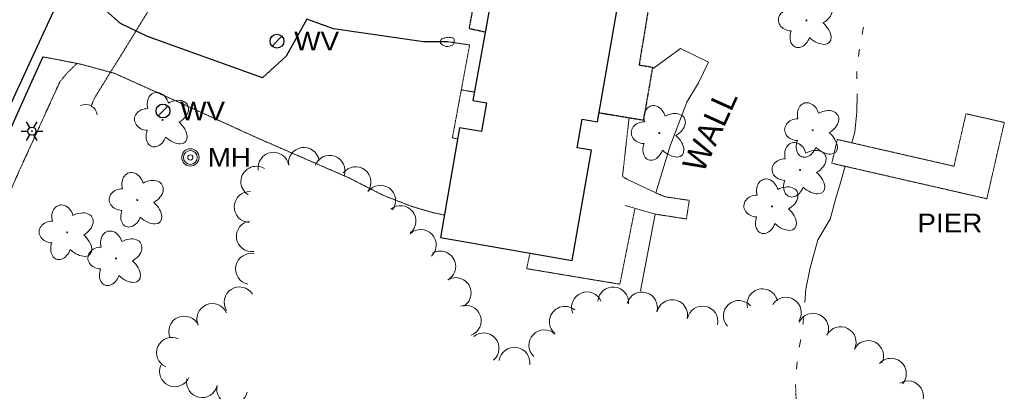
# Model space of a CAD drawing. Extents: x 386588 to 390135, y 96998 to 113606.
# Tile 47 of 93: x 388161 to 388414, y 102017 to 102112. Entities that reach past the tile are written whole.
import ezdxf
from ezdxf.enums import TextEntityAlignment as Align

# ---------------------------------------------------------------- set-up
doc = ezdxf.new("R2010")
doc.units = 0
doc.header["$MEASUREMENT"] = 0
for name, pattern in [('Wisdot3', [0.1875, 0.125, -0.0625]), ('Wisdot5', [0.1, 0.05, -0.05]), ('Wisdot6', [0.375, 0.125, -0.0625, 0.03125, -0.0625, 0.03125, -0.0625])]:
    doc.linetypes.add(name, pattern=pattern)
for name, color, linetype, lineweight in [('E_BLD', 241, 'Continuous', 25), ('E_DRN', 40, 'Continuous', 15), ('E_DRN_Pipe', 5, 'Wisdot5', 15), ('E_DWY', 2, 'Wisdot3', 15), ('E_LAND_Vegetation', 3, 'Continuous', 15), ('E_LTG', 21, 'Continuous', 25), ('E_MISCPROP_HvyDash', 241, 'Wisdot3', 25), ('E_MISCPROP_Railing', 30, 'Continuous', 15), ('E_MISCPROP_Solid', 241, 'Continuous', 15), ('E_PATH_Sidewalk', 2, 'Wisdot5', 15), ('E_RDWY', 21, 'Continuous', 25), ('E_RDWY_AsphConc', 200, 'Continuous', 25), ('E_STRUCT_Pier', 7, 'Wisdot3', 25), ('E_UTL_MH', 30, 'Continuous', 15), ('E_UTL_W', 5, 'Continuous', 25), ('E_WAL', 40, 'Continuous', 25), ('E_WTR', 4, 'Wisdot6', 15), ('E_WTR_Dock_Pier', 4, 'Wisdot3', 15), ('E_WTR_Elevations', 4, 'Continuous', 15)]:
    doc.layers.add(name, color=color, linetype=linetype, lineweight=lineweight)
doc.styles.add('Style-dot_font5', font='dot_font5.shx')

# ---------------------------------------------------------------- blocks, each defined once
blk = doc.blocks.new('CULV')
at = {"layer": 'E_DRN'}
blk.add_arc((0, 6.15), 6.15, 216.8699, 323.1301, dxfattribs=at)
blk = doc.blocks.new('LPOL')
at = {"layer": 'E_LTG'}
for p, q in [((-4, 0), (-1.5, 0)), ((-0.75, 1.3), (-2, 3.46)), ((0.75, 1.3), (2, 3.46)), ((1.5, 0), (4, 0)), ((-2, -3.46), (-0.75, -1.3)), ((2, -3.46), (0.75, -1.3))]:
    blk.add_line(p, q, dxfattribs=at)
for radius in [1.5, 1.5, 1.5, 0.125]:
    blk.add_circle((0, 0), radius, dxfattribs=at)
blk = doc.blocks.new('MH')
at = {"layer": 'E_UTL_MH'}
for radius in [5, 4, 1.5]:
    blk.add_circle((0, 0), radius, dxfattribs=at)
at = {"layer": 'E_UTL_MH', "style": 'Style-dot_font5', "width": 1.111111}
blk.add_text('MH', height=10.8, dxfattribs=at).set_placement((10, 0), align=Align.MIDDLE_LEFT)
blk = doc.blocks.new('PIER')
at = {"layer": 'E_STRUCT_Pier', "style": 'Style-dot_font5', "width": 1.111111}
blk.add_text('PIER', height=10.8, dxfattribs=at).set_placement((-16.77, -5.4))
blk = doc.blocks.new('DTRE')
at = {"layer": 'E_LAND_Vegetation'}
blk.add_circle((-0.18, 0), 0.183, dxfattribs=at)
for centre, major_axis, ratio in [((-1.87, 5.32), (1.36, -4.98), 0.782863), ((4.06, 2.74), (-5.27, -2.93), 0.691916), ((-5.87, 0.15), (4.93, -0.12), 0.832022), ((3.54, -3.71), (-5.01, 4.58), 0.560249), ((-2.49, -5.24), (1.8, 4.86), 0.716896)]:
    blk.add_ellipse(centre, major_axis=major_axis, ratio=ratio, start_param=1.570796, end_param=4.712389, dxfattribs=at)
blk = doc.blocks.new('WV')
at = {"layer": 'E_UTL_W'}
blk.add_line((-2.83, -2.83), (2.83, 2.83), dxfattribs=at)
blk.add_circle((0, 0), 4, dxfattribs=at)
at = {"layer": 'E_UTL_W', "style": 'Style-dot_font5', "width": 1.111111}
blk.add_text('WV', height=10.8, dxfattribs=at).set_placement((10, 0), align=Align.MIDDLE_LEFT)

msp = doc.modelspace()

# ---------------------------------------------------------------- linework, layer by layer
at = {"layer": 'E_BLD', "ltscale": 5}
for p, q in [((388285.47, 102134.8), (388277.62, 102091.35)), ((388309.6, 102085.88), (388317.09, 102128.97)), ((388277.62, 102091.35), (388281.11, 102090.74)), ((388281.11, 102090.74), (388279.83, 102083.39)), ((388281.11, 102090.74), (388281.11, 102090.74)), ((388304.44, 102079.24), (388305.71, 102086.56)), ((388305.71, 102086.56), (388305.71, 102086.56)), ((388305.71, 102086.56), (388309.6, 102085.88)), ((388274.23, 102084.37), (388269.33, 102056.19)), ((388279.83, 102083.39), (388274.23, 102084.37)), ((388274.23, 102084.37), (388274.23, 102084.37)), ((388279.83, 102083.39), (388279.83, 102083.39)), ((388303.15, 102050.31), (388308.07, 102078.61)), ((388308.07, 102078.61), (388304.44, 102079.24)), ((388269.33, 102056.19), (388303.15, 102050.31)), ((388303.15, 102050.31), (388303.15, 102050.31))]:
    msp.add_line(p, q, dxfattribs=at)
at = {"layer": 'E_DRN_Pipe', "flags": 128}
msp.add_lwpolyline([(388207.24, 102135), (388206.04, 102133.21), (388180.73, 102092.2), (388179.73, 102089.98)], dxfattribs=at)
at = {"layer": 'E_DWY', "flags": 128}
for points in [[(388273.73, 102081.54), (388272.39, 102081.78), (388276.82, 102105.65), (388271.17, 102106.47)], [(388167.31, 102102.58), (388171.24, 102101.86), (388177.26, 102100.66), (388185.73, 102098.36), (388202.56, 102090.79), (388222.46, 102081.73), (388245.91, 102071.5), (388254.63, 102067.05), (388262.07, 102064.16), (388267.53, 102062.57), (388270.33, 102061.99)]]:
    msp.add_lwpolyline(points, dxfattribs=at)
at = {"layer": 'E_LAND_Vegetation'}
for centre, start, end in [((388234.32, 102075.38), 9.1585, 189.1585), ((388226.52, 102074.13), 9.1585, 189.1585), ((388240.9, 102073.35), 340.373, 160.373), ((388222.09, 102070.55), 58.0619, 238.0619), ((388247.56, 102070.41), 323.2086, 143.2086), ((388253.89, 102065.68), 323.2086, 143.2086), ((388220.38, 102064.04), 87.2014, 267.2014), ((388259.1, 102060.45), 308.977, 128.977), ((388220.96, 102056.53), 97.8436, 277.8436), ((388264.31, 102054.3), 314.1528, 134.1528), ((388220.73, 102048.13), 78.2476, 258.2476), ((388269.29, 102048.8), 300.082, 120.082), ((388273.25, 102041.97), 300.082, 120.082), ((388217.8, 102039.57), 32.4623, 212.4623), ((388313.64, 102039.56), 355.2444, 175.2444), ((388351.91, 102039.08), 12.971, 192.971), ((388306.93, 102038.29), 22.2134, 202.2134), ((388321.03, 102038.26), 343.8869, 163.8869), ((388328.77, 102036.29), 346.9145, 166.9145), ((388357.93, 102036.93), 327.3822, 147.3822), ((388210.83, 102035.31), 24.0506, 204.0506), ((388275.84, 102034.85), 289.9612, 109.9612), ((388301.23, 102034.6), 49.9546, 229.9546), ((388336.56, 102034.67), 348.621, 168.621), ((388345.87, 102036.09), 41.6266, 221.6266), ((388203.62, 102032.09), 24.0506, 204.0506), ((388364.92, 102032.81), 334.579, 154.579), ((388371.99, 102029.37), 333.218, 153.218), ((388200.48, 102026.64), 65.7703, 245.7703), ((388280.41, 102027.77), 310.065, 130.065), ((388295.97, 102028.56), 46.6054, 226.6054), ((388288.31, 102024.09), 352.2191, 172.2191), ((388379.04, 102025.81), 333.218, 153.218), ((388384.88, 102021.26), 318.9181, 138.9181), ((388201.2, 102021.88), 156.5934, 336.5934), ((388208.18, 102019.07), 167.6895, 347.6895), ((388215.89, 102017.39), 167.6895, 347.6895), ((388389.25, 102015.47), 301.4162, 121.4162)]:
    msp.add_arc(centre, 3.95, start, end, dxfattribs=at)
at = {"layer": 'E_MISCPROP_HvyDash', "flags": 128}
for points in [[(388316.77, 102127.12), (388324.49, 102125.97), (388320.28, 102100.49), (388323.74, 102099.94), (388321.38, 102086.29), (388310, 102088.17)], [(388281.93, 102115.47), (388277.86, 102116.38), (388276.68, 102109.88), (388280.8, 102108.99)]]:
    msp.add_lwpolyline(points, dxfattribs=at)
at = {"layer": 'E_MISCPROP_Railing', "flags": 128}
for points in [[(388317.51, 102071), (388324.56, 102067.65), (388328.19, 102079.48), (388332.56, 102090.93), (388335.5, 102095.92), (388338.11, 102101.25), (388330.92, 102104.73), (388323.88, 102099.57)], [(388320.66, 102042.52), (388324.4, 102062.23), (388316.72, 102064.44)]]:
    msp.add_lwpolyline(points, dxfattribs=at)
at = {"layer": 'E_MISCPROP_Solid'}
msp.add_open_spline([(388272.32, 102105.49), (388272.48, 102105.68), (388272.63, 102105.87), (388272.78, 102106.06), (388272.92, 102106.25), (388272.89, 102106.52), (388272.89, 102106.75), (388272.9, 102106.95), (388272.93, 102107.16), (388272.75, 102107.35), (388272.6, 102107.5), (388272.44, 102107.47), (388272.28, 102107.49), (388271.89, 102107.55), (388271.5, 102107.63), (388271.11, 102107.58), (388270.78, 102107.54), (388270.45, 102107.44), (388270.12, 102107.35), (388269.96, 102107.3), (388269.81, 102107.27), (388269.67, 102107.18), (388269.54, 102107.11), (388269.5, 102106.97), (388269.45, 102106.85), (388269.34, 102106.56), (388269.24, 102106.13), (388269.48, 102105.92), (388269.63, 102105.78), (388269.8, 102105.69), (388269.97, 102105.59), (388270.1, 102105.51), (388270.21, 102105.44), (388270.35, 102105.37), (388270.65, 102105.25), (388270.96, 102105.22), (388271.26, 102105.28), (388271.61, 102105.35), (388271.97, 102105.42), (388272.32, 102105.49)], degree=3, knots=[0, 0, 0, 0, 0.07602, 0.07602, 0.07602, 0.149123, 0.149123, 0.149123, 0.213068, 0.213068, 0.213068, 0.26491, 0.26491, 0.26491, 0.387033, 0.387033, 0.387033, 0.494232, 0.494232, 0.494232, 0.544513, 0.544513, 0.544513, 0.585913, 0.585913, 0.585913, 0.682846, 0.682846, 0.682846, 0.745547, 0.745547, 0.745547, 0.791166, 0.791166, 0.791166, 0.886027, 0.886027, 0.886027, 1, 1, 1, 1], dxfattribs=at)
at = {"layer": 'E_PATH_Sidewalk', "flags": 128}
for points in [[(388108.83, 101958.47), (388138.47, 102021.83), (388161.5, 102073.77), (388171.74, 102096.22), (388173.52, 102098.37), (388176.1, 102100.89)], [(388274.68, 102094.11), (388278.11, 102093.54)], [(388317.71, 102086.89), (388316.02, 102071.87), (388317.51, 102071)], [(388324.4, 102062.23), (388332.41, 102060.97), (388333.16, 102065.75), (388326.99, 102066.66), (388324.56, 102067.65)], [(388319.23, 102063.72), (388315.35, 102044.23), (388291.44, 102048.22), (388292.31, 102052.19)]]:
    msp.add_lwpolyline(points, dxfattribs=at)
at = {"layer": 'E_RDWY', "flags": 128}
for points in [[(388174, 102122.95), (388159.86, 102092.08), (388143.75, 102056.05), (388123.06, 102010.03), (388110.21, 101981.28), (388100.06, 101958.98)], [(388167.31, 102102.58), (388162.14, 102091.06), (388146.03, 102055.02), (388125.34, 102009), (388112.49, 101980.25), (388102.34, 101957.94)]]:
    msp.add_lwpolyline(points, dxfattribs=at)
at = {"layer": 'E_RDWY_AsphConc', "flags": 128}
msp.add_lwpolyline([(388271.17, 102106.47), (388264.99, 102106.45), (388241.87, 102109.76), (388235.04, 102112.25), (388229.76, 102102.72), (388223.69, 102097.16), (388194.19, 102107.84), (388187.3, 102111.17), (388180.59, 102117.07)], dxfattribs=at)
at = {"layer": 'E_WTR', "flags": 128}
for points in [[(388362.47, 102035.71), (388362.31, 102033.79)], [(388360.41, 102018.57), (388360.57, 102014.17), (388360, 102007.55), (388359.02, 102004.45), (388357.77, 101999.08), (388357.71, 101991.05)]]:
    msp.add_lwpolyline(points, dxfattribs=at)
at = {"layer": 'E_WTR_Dock_Pier', "flags": 128}
msp.add_lwpolyline([(388369.72, 102075.27), (388409.47, 102066.16), (388413.96, 102085.74), (388404.14, 102087.99), (388401.05, 102074.51), (388371.12, 102081.37)], close=True, dxfattribs=at)
at = {"layer": 'E_WTR_Elevations', "flags": 128}
for points in [[(388377.83, 102110.23), (388377.71, 102109.46), (388377.51, 102108.33)], [(388376.83, 102104.55), (388376.75, 102104.12), (388376.58, 102102.65)], [(388376.14, 102098.83), (388376.17, 102096.91)], [(388376.22, 102093.07), (388376.17, 102088.41), (388375.63, 102083.32), (388374.83, 102080.52)], [(388373.12, 102074.49), (388371.83, 102069.96), (388370.69, 102065.94)], [(388370.69, 102065.94), (388369.28, 102060.96), (388366.16, 102055.59), (388364.12, 102048.43), (388363.03, 102042.94), (388362.77, 102039.53)], [(388361.73, 102030), (388361.38, 102028.11)], [(388360.83, 102024.31), (388360.65, 102022.4)]]:
    msp.add_lwpolyline(points, dxfattribs=at)

# ---------------------------------------------------------------- block references
at = {"layer": 'E_DRN', "xscale": 0.5, "yscale": 0.5, "zscale": 0.5, "rotation": 151.5710926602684}
msp.add_blockref('CULV', (388179.73, 102089.98), dxfattribs=at)
at = {"layer": 'E_LAND_Vegetation', "xscale": 0.6769248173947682, "yscale": 0.6769248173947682, "zscale": 0.6769248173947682}
for p in [(388363.33, 102111.93), (388198.17, 102086.41), (388364.93, 102083.77), (388325.59, 102083.02), (388361.69, 102073.55), (388191.68, 102065.84), (388354.47, 102064.19), (388173.71, 102057.52), (388186.21, 102050.84)]:
    msp.add_blockref('DTRE', p, dxfattribs=at)
at = {"layer": 'E_LTG', "xscale": 0.692840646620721, "yscale": 0.692840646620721, "zscale": 0.692840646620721}
msp.add_blockref('LPOL', (388164.55, 102083.51), dxfattribs=at)
at = {"layer": 'E_STRUCT_Pier', "xscale": 0.4444444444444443, "yscale": 0.4444444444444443, "zscale": 0.4444444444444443}
msp.add_blockref('PIER', (388399.12, 102059.94), dxfattribs=at)
at = {"layer": 'E_UTL_MH', "xscale": 0.4444444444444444, "yscale": 0.4444444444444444, "zscale": 0.4444444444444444}
msp.add_blockref('MH', (388205.19, 102076.77), dxfattribs=at)
at = {"layer": 'E_UTL_W', "xscale": 0.4444444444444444, "yscale": 0.4444444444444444, "zscale": 0.4444444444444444}
for p in [(388227.4, 102106.62), (388198.16, 102088.69)]:
    msp.add_blockref('WV', p, dxfattribs=at)

# ---------------------------------------------------------------- texts
at = {"layer": 'E_WAL', "style": 'Style-dot_font5', "oblique": 360}
msp.add_text('WALL', height=6, rotation=65.5635, dxfattribs=at).set_placement((388338.47, 102083.66), align=Align.MIDDLE_CENTER)

doc.saveas('drawing.dxf')
